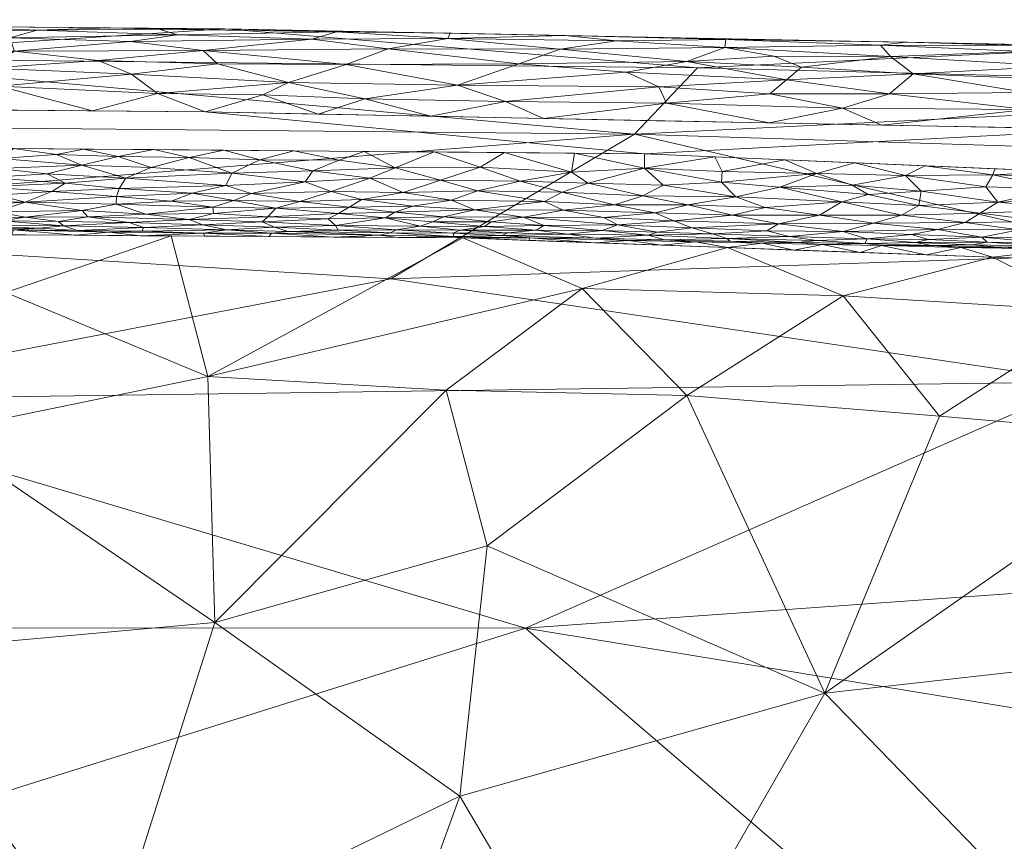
# Model space of a CAD drawing. Header units: millimetres. Extents: x -275 to 275, y 0 to 461.
# Tile 63 of 85: x 49 to 78, y 436 to 461. Entities that reach past the tile are written whole.
import ezdxf

# ---------------------------------------------------------------- set-up
doc = ezdxf.new("R2010")
doc.units = ezdxf.units.MM
doc.layers.add('A-GENM', color=13, linetype='Continuous')

# ---------------------------------------------------------------- blocks, each defined once
blk = doc.blocks.new('MODEL_CCAS1511-1000410R0 - MODEL_CCAS1511-1000410R0-465174-Preview')
at = {"layer": 'A-GENM', "lineweight": 9}
mesh = blk.add_polyface(dxfattribs=at)
corners = [(-272.167, 0), (-272.319, -150.975), (-272.479, -301.95), (-272.223, -329.002), (-270.726, -356.013), (-266.536, -382.739), (-256.83, -407.989), (-238.784, -428.131), (-214.858, -440.747), (-188.814, -448.06), (-162.114, -452.412), (-135.192, -455.069), (-108.188, -456.694), (-81.152, -457.659), (-54.105, -458.187), (-27.053, -458.42), (0, -458.452), (27.053, -458.42), (54.105, -458.187), (81.152, -457.659), (108.188, -456.694), (135.192, -455.069), (162.114, -452.412), (188.814, -448.059), (214.858, -440.746), (238.784, -428.131), (256.83, -407.989), (266.536, -382.739), (270.726, -356.013), (272.223, -329.002), (272.479, -301.95), (272.319, -150.975), (272.167, 0), (-271.479, -141.65), (-253.734, -118.36), (-222.049, -117.596), (-190.328, -117.596), (-158.607, -117.596), (-126.885, -117.596), (-95.164, -117.596), (-63.443, -117.596), (-31.721, -117.596), (0, -117.596), (15.006, -117.596), (30.013, -117.596), (45.019, -117.596), (60.026, -117.596), (75.032, -117.596), (90.039, -117.596), (105.045, -117.596), (120.051, -117.596), (135.058, -117.596), (150.064, -117.596), (165.071, -117.596), (180.077, -117.596), (195.083, -117.596), (210.09, -117.596), (225.096, -117.596), (240.103, -117.596), (255.062, -118.77), (267.363, -127.255), (271.479, -141.65), (271.5, -276.207), (270.746, -343.476), (267.133, -376.894), (262.881, -393.154), (255.834, -408.391), (245.398, -421.522), (232.048, -431.692), (216.932, -439.027), (200.945, -444.221), (167.942, -450.629), (134.487, -454.07), (67.276, -456.933), (0, -457.5), (-67.276, -456.933), (-134.485, -454.07), (-167.944, -450.629), (-200.946, -444.221), (-216.933, -439.027), (-232.048, -431.692), (-245.398, -421.522), (-255.835, -408.389), (-262.881, -393.152), (-267.133, -376.893), (-270.746, -343.476), (-271.5, -276.208), (0, -47.739), (12.205, -52.795), (17.261, -65), (12.205, -77.205), (0, -82.261), (-12.205, -77.205), (-17.261, -65), (-12.205, -52.795), (263.622, -390.318), (260.818, -397.614), (250.836, -414.68), (243.217, -423.183), (232.089, -431.661), (231.82, -431.802), (-231.823, -431.801), (-232.088, -431.662), (-243.217, -423.183), (-250.833, -414.683), (-260.819, -397.613), (-263.623, -390.318)]
mesh.append_faces([[corners[k] for k in face] for face in [(83, 105, 106), (98, 99, 25), (67, 97, 98), (80, 101, 102), (102, 103, 7), (68, 99, 100), (81, 103, 104), (65, 95, 96)]])
mesh.append_faces([[corners[k] for k in face] for face in [(8, 79, 101), (66, 26, 96), (69, 24, 100)]], dxfattribs={"vtx0": -1})
mesh.append_faces([[corners[k] for k in face] for face in [(0, 87, 32), (2, 86, 1), (4, 85, 3), (9, 78, 8), (14, 75, 13), (70, 24, 69)]], dxfattribs={"vtx0": -1, "vtx1": -1})
mesh.append_faces([[corners[k] for k in face] for face in [(94, 0, 38, 39)]], dxfattribs={"vtx0": -1, "vtx1": -1, "vtx3": -1})
mesh.append_faces([[corners[k] for k in face] for face in [(0, 35, 36), (33, 0, 1, 86), (92, 41, 42), (89, 48, 49, 88), (32, 58, 59), (62, 30, 31), (30, 62, 63), (90, 44, 45), (10, 76, 77), (75, 14, 15, 74), (28, 63, 64, 27), (23, 70, 71, 22), (70, 23, 24), (72, 21, 22, 71)]], dxfattribs={"vtx0": -1, "vtx2": -1})
mesh.append_faces([[corners[k] for k in face] for face in [(0, 36, 37, 38), (32, 52, 53, 54), (89, 46, 47, 48), (76, 10, 11, 12), (74, 15, 16, 17), (63, 28, 29, 30), (73, 18, 19, 20)]], dxfattribs={"vtx0": -1, "vtx3": -1})
mesh.append_faces([[corners[k] for k in face] for face in [(97, 26, 66)]], dxfattribs={"vtx1": -1})
mesh.append_faces([[corners[k] for k in face] for face in [(94, 87, 0), (87, 88, 32), (33, 34, 0), (34, 35, 0), (50, 51, 88, 49), (57, 58, 32, 56), (55, 56, 32, 54), (60, 61, 32), (59, 60, 32), (78, 79, 8)]], dxfattribs={"vtx1": -1, "vtx2": -1})
mesh.append_faces([[corners[k] for k in face] for face in [(51, 52, 32, 88)]], dxfattribs={"vtx1": -1, "vtx2": -1, "vtx3": -1})
mesh.append_faces([[corners[k] for k in face] for face in [(93, 94, 39, 40), (92, 93, 40, 41), (91, 92, 42, 43), (90, 91, 43, 44), (85, 86, 2, 3), (45, 46, 89, 90), (31, 32, 61, 62), (84, 85, 4, 5), (77, 78, 9, 10), (75, 76, 12, 13), (73, 74, 17, 18), (72, 73, 20, 21)]], dxfattribs={"vtx1": -1, "vtx3": -1})
mesh.append_faces([[corners[k] for k in face] for face in [(64, 95, 27), (5, 106, 84), (82, 105, 6), (6, 104, 82)]], dxfattribs={"vtx2": -1})
mesh = blk.add_polyface(dxfattribs=at)
corners = [(-128.163, -426.517, -104.996), (-128.675, -436.072, -87.888), (-140.018, -429.887, -96.716), (-109.351, -459.144, -2.49), (-121.634, -457.944, -16.193), (-94.287, -458.869, -20.869), (-94.587, -456.652, -35.836), (-119.493, -456.049, -32.087), (-104.335, -453.181, -48.948), (-82.021, -460.137, -2.486), (-136.651, -457.466, -2.515), (-68.857, -459.511, -21.069), (-77.632, -418.512, -122.712), (-73.996, -425.362, -112.59), (-93.501, -421.347, -117.524), (-80.508, -450.093, -61.958), (-114.699, -447.266, -65.358), (-147.802, -455.19, -21.41), (-112.204, -426.905, -106.911), (-92.567, -429.686, -104.41), (-96.108, -437.42, -90.131), (-132.714, -446.099, -64.29), (-116.094, -441.653, -78.715), (-98.67, -396.178, -150), (-113.472, -405.337, -137.479), (-112.707, -395.14, -150), (-94.736, -405.911, -138.623), (-84.634, -397.216, -150), (-93.722, -444.848, -74.464), (-82.359, -453.947, -49.27), (-124.04, -417.577, -119.433), (-104.999, -413.882, -127.154), (-126.148, -451.649, -49.209), (-144.549, -451.735, -41.921), (-126.406, -393.194, -150), (-136.008, -441.219, -75.363), (-63.703, -442.71, -81.213), (-143.899, -448.365, -54.096), (-140.388, -422.185, -109.298), (-139.238, -414.717, -120.593), (-133.267, -407.459, -131.667), (-66.973, -457.521, -34.97), (-73.836, -434.011, -98.069), (-74.383, -411.109, -133.121), (-140.105, -391.249, -150)]
mesh.append_faces([[corners[k] for k in face] for face in [(10, 4, 3), (23, 24, 25), (25, 24, 34)]], dxfattribs={"vtx0": -1, "vtx1": -1})
mesh.append_faces([[corners[k] for k in face] for face in [(0, 1, 2), (3, 4, 5), (6, 7, 8), (9, 5, 11), (12, 13, 14), (15, 8, 16), (17, 7, 4), (18, 19, 20), (21, 22, 16), (22, 28, 16), (23, 26, 24), (6, 8, 29), (1, 18, 20), (5, 4, 7), (30, 31, 18), (32, 7, 33), (30, 18, 0), (13, 19, 14), (22, 35, 1), (35, 22, 21), (1, 20, 22), (16, 28, 15), (22, 20, 28), (36, 28, 20), (32, 16, 8), (21, 16, 32), (21, 32, 37), (7, 32, 8), (0, 38, 30), (1, 0, 18), (39, 30, 38), (24, 30, 40), (15, 29, 8), (6, 41, 5), (41, 6, 29), (7, 6, 5), (20, 19, 42), (14, 18, 31), (18, 14, 19), (12, 31, 43), (30, 39, 40), (31, 12, 14), (31, 24, 26), (27, 43, 26), (43, 31, 26), (30, 24, 31), (24, 40, 34)]], dxfattribs={"vtx0": -1, "vtx1": -1, "vtx2": -1})
mesh.append_faces([[corners[k] for k in face] for face in [(5, 9, 3), (26, 23, 27), (40, 44, 34)]], dxfattribs={"vtx0": -1, "vtx2": -1})
mesh = blk.add_polyface(dxfattribs=at)
corners = [(0, -438.222, -89.41), (-38.429, -434.774, -97.266), (0, -429.661, -105.354), (-41.249, -459.806, -20.717), (-68.857, -459.511, -21.069), (-66.973, -457.521, -34.97), (0, -451.826, -55.906), (-33.284, -454.829, -47.428), (-40.75, -449.55, -64.58), (-54.681, -460.68, -2.499), (-27.34, -460.919, -2.526), (-28.626, -457.885, -33.61), (0, -459.599, -20.606), (0, -460.952, -2.565), (-80.508, -450.093, -61.958), (-63.703, -442.71, -81.213), (0, -445.669, -72.919), (-30.889, -442.721, -81.184), (-52.829, -428.716, -107.789), (-42.333, -415.649, -127.754), (-29.063, -425.591, -112.863), (-74.383, -411.109, -133.121), (-84.634, -397.216, -150), (-56.93, -398.255, -150), (0, -420.151, -120.75), (-44.768, -406.392, -140.173), (-29.223, -398.719, -150), (0, -398.847, -150), (0, -409.838, -135.62), (-24.382, -409.931, -135.677), (-21.703, -417.802, -124.652), (-82.021, -460.137, -2.486), (0, -456.521, -38.434), (-77.632, -418.512, -122.712), (-73.996, -425.362, -112.59), (-59.671, -453.186, -53.372), (-82.359, -453.947, -49.27), (-73.836, -434.011, -98.069), (-92.567, -429.686, -104.41), (-93.722, -444.848, -74.464), (-96.108, -437.42, -90.131), (-94.287, -458.869, -20.869)]
mesh.append_faces([[corners[k] for k in face] for face in [(10, 12, 13)]], dxfattribs={"vtx0": -1})
mesh.append_faces([[corners[k] for k in face] for face in [(0, 1, 2), (9, 3, 10), (16, 17, 0), (6, 8, 16), (2, 20, 24), (12, 11, 32)]], dxfattribs={"vtx0": -1, "vtx1": -1})
mesh.append_faces([[corners[k] for k in face] for face in [(3, 4, 5), (6, 7, 8), (3, 11, 12), (3, 12, 10), (8, 14, 15), (18, 19, 20), (2, 1, 20), (17, 1, 0), (23, 25, 21), (30, 19, 29), (5, 7, 11), (1, 17, 15), (29, 19, 25), (33, 19, 34), (18, 20, 1), (30, 20, 19), (16, 8, 17), (15, 17, 8), (11, 7, 32), (8, 35, 14), (35, 8, 7), (14, 35, 36), (18, 37, 34), (37, 38, 34), (15, 14, 39), (7, 5, 35), (35, 5, 36), (37, 1, 15), (19, 18, 34), (1, 37, 18), (15, 40, 37), (21, 25, 19), (26, 29, 25), (28, 30, 29), (20, 30, 24), (19, 33, 21), (4, 3, 9), (41, 5, 4), (5, 11, 3)]], dxfattribs={"vtx0": -1, "vtx1": -1, "vtx2": -1})
mesh.append_faces([[corners[k] for k in face] for face in [(21, 22, 23), (4, 9, 31), (7, 6, 32), (30, 28, 24)]], dxfattribs={"vtx0": -1, "vtx2": -1})
mesh.append_faces([[corners[k] for k in face] for face in [(23, 26, 25), (27, 28, 29), (26, 27, 29)]], dxfattribs={"vtx1": -1, "vtx2": -1})
mesh = blk.add_polyface(dxfattribs=at)
corners = [(-7.266, -438.818, -30.997), (0, -432.617, -36.647), (-8.593, -427.738, -42.162), (-61.323, -449.844, -15.934), (-54.387, -442.882, -26.405), (-62.56, -445.176, -23.342), (-56.906, -424.376, -45.837), (-66.372, -429.799, -40.917), (-61.732, -437.675, -32.656), (-15.374, -449.383, -16.982), (-7.377, -446.578, -21.309), (-14.613, -441.823, -27.535), (-40.533, -428.659, -41.615), (-51.094, -432.504, -38.017), (-44.052, -441.957, -27.518), (-14.504, -453.026, -9.575), (-23.724, -451.8, -12.421), (-31.038, -435.04, -35.195), (-35.798, -442.769, -26.468), (-17.541, -432.321, -37.84), (-23.56, -441.96, -27.405), (-40.007, -451.798, -12.304), (-31.128, -448.355, -18.658), (-54.179, -450.257, -15.26), (-65.407, -452.891, -8.94), (-31.666, -452.865, -9.865), (-61.821, -454.408, -2.497), (-8.088, -451.986, -12.061), (-24.442, -430.322, -39.841), (-46.014, -448.574, -18.275), (-29.211, -423.726, -45.956), (-21.212, -419.807, -49.238), (0, -422.703, -46.645), (-13.438, -454.755, -2.496), (0, -442.531, -26.648), (0, -448.691, -14.572), (0, -454.852, -2.496), (-26.876, -454.659, -2.496), (-35.612, -454.596, -2.496), (-44.348, -454.533, -2.496), (-48.127, -452.777, -9.823), (-68.536, -449.688, -16.096), (-53.085, -454.471, -2.497)]
mesh.append_faces([[corners[k] for k in face] for face in [(32, 2, 1), (36, 27, 33), (1, 0, 34), (38, 21, 39), (37, 25, 38)]], dxfattribs={"vtx0": -1, "vtx1": -1})
mesh.append_faces([[corners[k] for k in face] for face in [(0, 1, 2), (3, 4, 5), (6, 7, 8), (9, 10, 11), (12, 13, 14), (15, 9, 16), (17, 12, 18), (11, 19, 20), (21, 22, 18), (11, 0, 19), (14, 18, 12), (13, 6, 8), (23, 3, 24), (22, 25, 16), (24, 26, 23), (14, 13, 4), (18, 20, 17), (15, 27, 9), (20, 19, 28), (4, 29, 14), (12, 17, 30), (13, 8, 4), (5, 4, 8), (4, 23, 29), (28, 30, 17), (20, 28, 17), (31, 28, 19), (16, 20, 22), (11, 20, 9), (10, 9, 27), (11, 10, 0), (15, 33, 27), (0, 10, 34), (10, 27, 35), (19, 0, 2), (9, 20, 16), (38, 25, 21), (37, 15, 16), (16, 25, 37), (29, 40, 21), (21, 25, 22), (3, 5, 41), (4, 3, 23), (18, 14, 29), (20, 18, 22), (40, 29, 23), (18, 29, 21), (42, 40, 23), (21, 40, 39)]], dxfattribs={"vtx0": -1, "vtx1": -1, "vtx2": -1})
mesh.append_faces([[corners[k] for k in face] for face in [(27, 36, 35), (40, 42, 39), (23, 26, 42)]], dxfattribs={"vtx0": -1, "vtx2": -1})
mesh.append_faces([[corners[k] for k in face] for face in [(35, 34, 10), (37, 33, 15)]], dxfattribs={"vtx1": -1, "vtx2": -1})
mesh = blk.add_polyface(dxfattribs=at)
corners = [(-61.732, -437.675, -32.656), (-66.372, -429.799, -40.917), (-72.68, -440.764, -29.097), (-104.629, -451.766, -9.323), (-107.105, -448.552, -16.751), (-115.517, -449.56, -13.95), (-123.86, -434.736, -35.615), (-118.261, -438.062, -31.856), (-114.403, -430.214, -40.765), (-89.839, -430.439, -40.568), (-79.191, -434.053, -36.747), (-81.319, -425.579, -45.179), (-119.556, -426.99, -43.959), (-93.581, -453.256, -2.498), (-85.641, -453.544, -2.497), (-89.616, -451.808, -10.608), (-65.407, -452.891, -8.94), (-73.228, -452.676, -9.189), (-69.761, -454.12, -2.497), (-77.701, -453.832, -2.497), (-80.966, -452.193, -10.124), (-95.223, -445.179, -22.938), (-106.795, -441.732, -27.499), (-108.679, -434.75, -35.96), (-68.536, -449.688, -16.096), (-62.56, -445.176, -23.342), (-101.521, -452.967, -2.498), (-109.461, -452.679, -2.498), (-92.858, -439.593, -30.472), (-85.164, -442.168, -27.288), (-99.082, -449.173, -16.015), (-97.165, -452.123, -9.038), (-91.281, -448.339, -17.927), (-127.77, -449.592, -12.312), (-125.341, -452.103, -2.499), (-98.051, -431.008, -40.028), (-117.401, -452.391, -2.498), (-115.057, -442.957, -25.505), (-123.399, -444.046, -23.42), (-103.599, -423.357, -47.509), (-83.65, -448.415, -18.034), (-76.109, -449.067, -17.069), (-61.821, -454.408, -2.497), (-61.323, -449.844, -15.934)]
mesh.append_faces([[corners[k] for k in face] for face in [(19, 20, 14), (26, 3, 27), (27, 5, 36), (13, 31, 26)]], dxfattribs={"vtx0": -1, "vtx1": -1})
mesh.append_faces([[corners[k] for k in face] for face in [(0, 1, 2), (3, 4, 5), (6, 7, 8), (9, 10, 11), (8, 12, 6), (16, 17, 18), (14, 20, 15), (4, 21, 22), (8, 7, 23), (24, 25, 2), (28, 29, 10), (30, 31, 32), (33, 34, 5), (31, 30, 3), (28, 35, 22), (4, 3, 30), (4, 37, 5), (5, 38, 33), (38, 37, 7), (7, 37, 23), (22, 35, 23), (35, 39, 23), (5, 37, 38), (23, 37, 22), (2, 1, 10), (29, 2, 10), (2, 40, 41), (35, 28, 9), (10, 9, 28), (2, 25, 0), (24, 17, 16), (20, 41, 40), (17, 20, 19), (20, 40, 15), (32, 15, 40), (26, 31, 3), (41, 17, 24), (16, 43, 24), (17, 41, 20), (2, 41, 24), (29, 32, 40), (21, 30, 32), (29, 21, 32), (22, 21, 28), (15, 31, 13), (27, 3, 5), (21, 4, 30), (37, 4, 22), (31, 15, 32), (29, 28, 21), (2, 29, 40)]], dxfattribs={"vtx0": -1, "vtx1": -1, "vtx2": -1})
mesh.append_faces([[corners[k] for k in face] for face in [(17, 19, 18), (5, 34, 36)]], dxfattribs={"vtx0": -1, "vtx2": -1})
mesh.append_faces([[corners[k] for k in face] for face in [(13, 14, 15), (18, 42, 16)]], dxfattribs={"vtx1": -1, "vtx2": -1})
mesh = blk.add_polyface(dxfattribs=at)
corners = [(-81.052, -454.086, -1.691), (-81.133, -454.171, -1.395), (-79.261, -454.16, -1.587), (-77.382, -454.431, -1.038), (-75.777, -454.358, -1.266), (-77.54, -454.281, -1.35), (-79.273, -454.898, -0.45), (-80.225, -455.274, -0.218), (-77.334, -455.149, -0.319), (-76.766, -454.119, -2.17), (-77.701, -453.832, -2.497), (-79.786, -454.072, -1.94), (-79.699, -455.886, -0.045), (-77.717, -456.306, -0.004), (-77.5, -455.937, -0.047), (-75.677, -456.576), (-75.09, -456.284, -0.011), (-79.877, -456.397), (-77.777, -456.486), (-76.879, -454.875, -0.517), (-78.491, -454.649, -0.696), (-77.857, -454.131, -1.876), (-75.886, -454.182, -1.86), (-79.387, -454.249, -1.31), (-80.914, -454.645, -0.632), (-75.49, -455.378, -0.227), (-77.863, -455.479, -0.162), (-79.686, -453.76, -2.497), (-81.857, -454.886, -0.408), (-79.855, -456.246, -0.005), (-81.978, -456.307), (-74.974, -455.097, -0.387), (-76.051, -454.661, -0.753), (-81.295, -454.423, -0.887), (-79.674, -454.401, -0.988), (-80.315, -455.565, -0.114), (-75.567, -455.808, -0.083), (-75.716, -453.904, -2.497), (-77.101, -454.207, -1.614), (-75.391, -454.27, -1.537), (-75.278, -454.509, -0.994), (-81.838, -454.006, -2.017), (-81.567, -454.284, -1.107), (-82.487, -456.068, -0.012)]
mesh.append_faces([[corners[k] for k in face] for face in [(0, 1, 2), (3, 4, 5), (6, 7, 8), (9, 10, 11), (12, 13, 14), (13, 15, 16), (19, 20, 6), (11, 21, 9), (9, 21, 22), (2, 21, 11), (5, 2, 23), (24, 6, 20), (25, 8, 26), (12, 14, 26), (7, 6, 28), (19, 6, 8), (17, 13, 29), (29, 13, 12), (31, 19, 8), (19, 32, 20), (3, 20, 32), (33, 20, 34), (26, 8, 7), (26, 7, 35), (36, 25, 26), (38, 22, 21), (4, 39, 5), (11, 0, 2), (39, 38, 5), (23, 2, 1), (38, 2, 5), (5, 23, 3), (20, 3, 34), (32, 40, 3), (41, 11, 27), (23, 42, 34), (20, 33, 24), (3, 23, 34), (26, 35, 12), (16, 14, 13), (26, 14, 36), (12, 43, 29), (2, 38, 21)]], dxfattribs={"vtx0": -1, "vtx1": -1, "vtx2": -1})
mesh.append_faces([[corners[k] for k in face] for face in [(13, 17, 18), (11, 10, 27)]], dxfattribs={"vtx0": -1, "vtx2": -1})
mesh.append_faces([[corners[k] for k in face] for face in [(30, 17, 29), (37, 10, 9), (18, 15, 13)]], dxfattribs={"vtx1": -1, "vtx2": -1})
mesh = blk.add_polyface(dxfattribs=at)
corners = [(-72.431, -454.336, -1.543), (-73.889, -454.246, -1.773), (-73.933, -454.378, -1.324), (-76.879, -454.875, -0.517), (-74.14, -454.855, -0.594), (-76.051, -454.661, -0.753), (-73.229, -454.601, -0.924), (-71.61, -454.454, -1.266), (-74.974, -455.097, -0.387), (-75.391, -454.27, -1.537), (-74.38, -454.181, -2.121), (-75.716, -453.904, -2.497), (-76.766, -454.119, -2.17), (-75.886, -454.182, -1.86), (-70.805, -454.255, -2.17), (-72.605, -454.214, -2.193), (-71.876, -454.272, -1.869), (-75.777, -454.358, -1.266), (-72.433, -456.34, -0.011), (-71.323, -455.928, -0.078), (-73.493, -455.987, -0.055), (-75.09, -456.284, -0.011), (-73.577, -456.665), (-73.183, -455.489, -0.202), (-72.514, -455.092, -0.429), (-73.975, -455.708, -0.119), (-75.49, -455.378, -0.227), (-77.334, -455.149, -0.319), (-75.567, -455.808, -0.083), (-71.292, -454.834, -0.682), (-75.278, -454.509, -0.994), (-70.936, -454.622, -0.971), (-77.5, -455.937, -0.047), (-70.889, -455.325, -0.306), (-70.008, -455.645, -0.17), (-71.746, -454.048, -2.497), (-73.731, -453.976, -2.497), (-77.382, -454.431, -1.038), (-75.677, -456.576), (-71.476, -456.754), (-77.101, -454.207, -1.614)]
mesh.append_faces([[corners[k] for k in face] for face in [(36, 15, 35), (22, 21, 38)]], dxfattribs={"vtx0": -1, "vtx1": -1})
mesh.append_faces([[corners[k] for k in face] for face in [(0, 1, 2), (3, 4, 5), (2, 6, 7), (4, 3, 8), (2, 1, 9), (6, 5, 4), (10, 11, 12), (13, 1, 10), (14, 15, 16), (2, 9, 17), (18, 19, 20), (21, 22, 18), (23, 24, 8), (25, 19, 23), (8, 26, 23), (8, 24, 4), (26, 8, 27), (20, 25, 28), (4, 29, 6), (2, 17, 30), (4, 24, 29), (6, 31, 7), (25, 26, 28), (20, 21, 18), (32, 21, 28), (24, 23, 33), (34, 23, 19), (7, 0, 2), (29, 31, 6), (1, 0, 16), (1, 16, 15), (1, 13, 9), (35, 15, 14), (10, 12, 13), (10, 15, 36), (17, 37, 30), (30, 5, 6), (2, 30, 6), (15, 10, 1), (21, 20, 28), (19, 25, 20), (26, 25, 23), (13, 40, 9)]], dxfattribs={"vtx0": -1, "vtx1": -1, "vtx2": -1})
mesh.append_faces([[corners[k] for k in face] for face in [(10, 36, 11)]], dxfattribs={"vtx0": -1, "vtx2": -1})
mesh.append_faces([[corners[k] for k in face] for face in [(22, 39, 18)]], dxfattribs={"vtx1": -1, "vtx2": -1})
mesh = blk.add_polyface(dxfattribs=at)
corners = [(-67.833, -455.99, -0.081), (-69.584, -456.082, -0.054), (-67.272, -456.5, -0.008), (-67.385, -454.489, -1.403), (-67.653, -454.581, -1.169), (-66.005, -454.632, -1.131), (-68.15, -454.919, -0.663), (-69.911, -455.091, -0.473), (-67.593, -455.166, -0.453), (-71.292, -454.834, -0.682), (-68.693, -454.709, -0.91), (-70.936, -454.622, -0.971), (-68.569, -455.405, -0.29), (-70.889, -455.325, -0.306), (-70.008, -455.645, -0.17), (-67.219, -455.674, -0.181), (-72.433, -456.34, -0.011), (-69.598, -456.402, -0.011), (-66.05, -455.023, -0.6), (-70.805, -454.255, -2.17), (-69.761, -454.12, -2.497), (-71.746, -454.048, -2.497), (-68.801, -454.296, -2.172), (-69.321, -454.537, -1.191), (-69.744, -454.388, -1.564), (-71.876, -454.272, -1.869), (-69.84, -454.314, -1.878), (-71.476, -456.754), (-69.376, -456.844), (-71.323, -455.928, -0.078), (-72.514, -455.092, -0.429), (-73.183, -455.489, -0.202), (-66.374, -455.406, -0.314), (-66.463, -454.803, -0.841), (-67.868, -454.357, -1.866), (-71.61, -454.454, -1.266), (-72.431, -454.336, -1.543), (-66.799, -454.336, -2.167), (-67.776, -454.192, -2.497), (-65.805, -454.399, -1.855), (-67.276, -456.933)]
mesh.append_faces([[corners[k] for k in face] for face in [(0, 1, 2), (3, 4, 5), (6, 7, 8), (9, 10, 11), (7, 6, 9), (12, 13, 14), (15, 14, 0), (7, 13, 12), (1, 16, 17), (18, 6, 8), (22, 20, 19), (23, 3, 24), (25, 26, 19), (16, 27, 17), (29, 16, 1), (17, 28, 2), (7, 9, 30), (9, 6, 10), (13, 7, 30), (8, 7, 12), (31, 14, 13), (14, 29, 1), (32, 8, 12), (15, 32, 12), (14, 15, 12), (10, 6, 33), (4, 10, 33), (24, 3, 34), (34, 22, 26), (10, 23, 11), (11, 23, 35), (23, 24, 35), (36, 24, 25), (24, 36, 35), (26, 25, 24), (19, 26, 22), (37, 22, 34), (37, 38, 22), (3, 39, 34), (34, 26, 24), (2, 1, 17), (14, 1, 0), (3, 23, 4), (10, 4, 23)]], dxfattribs={"vtx0": -1, "vtx1": -1, "vtx2": -1})
mesh.append_faces([[corners[k] for k in face] for face in [(19, 20, 21), (17, 27, 28), (2, 28, 40)]], dxfattribs={"vtx0": -1, "vtx2": -1})
mesh.append_faces([[corners[k] for k in face] for face in [(38, 20, 22)]], dxfattribs={"vtx1": -1, "vtx2": -1})
mesh = blk.add_polyface(dxfattribs=at)
corners = [(-63.833, -454.416, -1.969), (-66.799, -454.336, -2.167), (-65.805, -454.399, -1.855), (-64.022, -454.642, -1.189), (-61.743, -454.644, -1.275), (-63.164, -454.558, -1.432), (-67.593, -455.166, -0.453), (-66.374, -455.406, -0.314), (-64.831, -455.241, -0.438), (-64.275, -455.503, -0.283), (-64.25, -454.781, -0.932), (-66.463, -454.803, -0.841), (-63.647, -455.035, -0.633), (-65.173, -456.951), (-63.071, -456.969), (-65.085, -456.383, -0.023), (-64.974, -454.523, -1.438), (-66.005, -454.632, -1.131), (-63, -454.481, -1.708), (-61.57, -454.45, -2.01), (-68.15, -454.919, -0.663), (-66.05, -455.023, -0.6), (-63.544, -456.107, -0.074), (-65.587, -456.051, -0.077), (-64.802, -455.779, -0.16), (-67.219, -455.674, -0.181), (-67.833, -455.99, -0.081), (-62.265, -455.822, -0.161), (-62.179, -455.257, -0.463), (-62.673, -454.897, -0.81), (-62.479, -454.748, -1.039), (-67.385, -454.489, -1.403), (-67.653, -454.581, -1.169), (-67.868, -454.357, -1.866), (-65.791, -454.264, -2.497), (-67.776, -454.192, -2.497), (-63.806, -454.336, -2.497), (-61.483, -455.541, -0.29), (-62.35, -456.535, -0.012), (-67.272, -456.5, -0.008), (-61.821, -454.408, -2.497), (-67.276, -456.933)]
mesh.append_faces([[corners[k] for k in face] for face in [(35, 1, 34), (13, 39, 41)]], dxfattribs={"vtx0": -1, "vtx1": -1})
mesh.append_faces([[corners[k] for k in face] for face in [(0, 1, 2), (3, 4, 5), (6, 7, 8), (8, 7, 9), (10, 11, 12), (3, 16, 17), (10, 17, 11), (16, 5, 18), (19, 0, 18), (20, 21, 11), (15, 22, 23), (24, 7, 25), (21, 6, 8), (9, 7, 24), (25, 26, 23), (27, 9, 24), (12, 21, 8), (21, 12, 11), (8, 9, 28), (29, 30, 10), (10, 3, 17), (31, 17, 16), (2, 31, 16), (32, 11, 17), (8, 28, 12), (2, 1, 33), (34, 1, 0), (18, 2, 16), (10, 30, 3), (30, 4, 3), (10, 12, 29), (3, 5, 16), (18, 0, 2), (9, 27, 37), (24, 23, 22), (24, 22, 27), (15, 14, 38), (15, 38, 22), (25, 23, 24), (39, 23, 26), (39, 13, 15), (39, 15, 23)]], dxfattribs={"vtx0": -1, "vtx1": -1, "vtx2": -1})
mesh.append_faces([[corners[k] for k in face] for face in [(0, 40, 36)]], dxfattribs={"vtx0": -1, "vtx2": -1})
mesh.append_faces([[corners[k] for k in face] for face in [(13, 14, 15), (36, 34, 0)]], dxfattribs={"vtx1": -1, "vtx2": -1})
mesh = blk.add_polyface(dxfattribs=at)
corners = [(-59.792, -455.18, -0.56), (-62.179, -455.257, -0.463), (-60.332, -455.362, -0.41), (-60.931, -454.888, -0.864), (-59.511, -455.011, -0.738), (-60.549, -454.759, -1.079), (-61.251, -455.041, -0.671), (-63.647, -455.035, -0.633), (-61.158, -456.139, -0.076), (-62.265, -455.822, -0.161), (-63.544, -456.107, -0.074), (-59.8, -456.515, -0.019), (-57.333, -456.424, -0.036), (-59.039, -456.197, -0.072), (-57.877, -455.8, -0.198), (-58.797, -455.557, -0.306), (-60.037, -455.776, -0.194), (-61.57, -454.45, -2.01), (-63, -454.481, -1.708), (-61.524, -454.548, -1.554), (-62.479, -454.748, -1.039), (-62.673, -454.897, -0.81), (-62.35, -456.535, -0.012), (-59.839, -454.656, -1.325), (-61.743, -454.644, -1.275), (-63.833, -454.416, -1.969), (-61.821, -454.408, -2.497), (-59.889, -454.422, -2.497), (-59.654, -454.564, -1.607), (-64.275, -455.503, -0.283), (-61.483, -455.541, -0.29), (-63.164, -454.558, -1.432), (-58.013, -454.786, -1.108), (-58.092, -454.638, -1.45), (-59.332, -454.496, -1.953), (-58.099, -455.143, -0.621), (-58.423, -455.332, -0.455), (-60.969, -456.987), (-63.071, -456.969), (-58.866, -457.004), (-58.122, -456.741, -0.003), (-57.957, -454.436, -2.497)]
mesh.append_faces([[corners[k] for k in face] for face in [(39, 11, 37)]], dxfattribs={"vtx0": -1, "vtx1": -1})
mesh.append_faces([[corners[k] for k in face] for face in [(0, 1, 2), (3, 4, 5), (1, 6, 7), (8, 9, 10), (11, 12, 13), (14, 15, 16), (17, 18, 19), (3, 20, 21), (8, 11, 13), (16, 9, 8), (22, 11, 8), (23, 19, 24), (25, 17, 26), (10, 22, 8), (28, 19, 23), (1, 29, 30), (2, 1, 30), (24, 20, 5), (7, 6, 21), (3, 21, 6), (23, 24, 5), (24, 19, 31), (5, 4, 32), (23, 33, 28), (5, 32, 23), (17, 28, 34), (18, 31, 19), (19, 28, 17), (17, 34, 27), (3, 6, 4), (20, 3, 5), (6, 1, 0), (4, 0, 35), (2, 15, 36), (16, 15, 30), (9, 16, 30), (13, 16, 8), (37, 11, 22), (15, 2, 30), (35, 0, 36), (6, 0, 4), (36, 0, 2), (16, 13, 14), (11, 39, 40)]], dxfattribs={"vtx0": -1, "vtx1": -1, "vtx2": -1})
mesh.append_faces([[corners[k] for k in face] for face in [(22, 38, 37), (34, 41, 27)]], dxfattribs={"vtx0": -1, "vtx2": -1})
mesh.append_faces([[corners[k] for k in face] for face in [(27, 26, 17)]], dxfattribs={"vtx1": -1, "vtx2": -1})
mesh = blk.add_polyface(dxfattribs=at)
corners = [(-58.013, -454.786, -1.108), (-59.511, -455.011, -0.738), (-57.786, -454.979, -0.812), (-56.09, -454.548, -1.939), (-57.957, -454.436, -2.497), (-59.332, -454.496, -1.953), (-56.595, -454.605, -1.635), (-59.654, -454.564, -1.607), (-56.216, -455.301, -0.506), (-58.099, -455.143, -0.621), (-58.423, -455.332, -0.455), (-58.122, -456.741, -0.003), (-55.741, -456.747, -0.005), (-57.333, -456.424, -0.036), (-54.335, -455.337, -0.5), (-54.352, -455.144, -0.68), (-57.877, -455.8, -0.198), (-56.936, -455.503, -0.355), (-58.797, -455.557, -0.306), (-54.903, -456.356, -0.053), (-54.964, -455.535, -0.354), (-54.05, -454.557, -2.089), (-54.093, -454.463, -2.497), (-56.025, -454.449, -2.497), (-56.177, -454.729, -1.288), (-58.092, -454.638, -1.45), (-55.815, -454.89, -0.984), (-54.036, -454.798, -1.203), (-59.839, -454.656, -1.325), (-54.744, -454.65, -1.572), (-57.097, -456.094, -0.104), (-59.039, -456.197, -0.072), (-55.982, -455.041, -0.769), (-53.622, -454.964, -0.92), (-55.481, -455.745, -0.238), (-59.8, -456.515, -0.019), (-53.715, -455.748, -0.249), (-54.722, -455.977, -0.151), (-56.764, -457.022), (-53.626, -456.817, -0.003), (-58.866, -457.004), (-54.661, -457.04)]
mesh.append_faces([[corners[k] for k in face] for face in [(38, 11, 40)]], dxfattribs={"vtx0": -1, "vtx1": -1})
mesh.append_faces([[corners[k] for k in face] for face in [(0, 1, 2), (3, 4, 5), (6, 5, 7), (8, 9, 10), (11, 12, 13), (14, 15, 8), (16, 17, 18), (19, 13, 12), (8, 17, 20), (1, 9, 2), (24, 25, 0), (26, 27, 24), (0, 25, 28), (21, 23, 3), (6, 24, 29), (30, 16, 31), (0, 2, 26), (2, 32, 26), (26, 32, 33), (6, 7, 25), (6, 29, 3), (10, 17, 8), (9, 8, 32), (14, 8, 20), (8, 15, 32), (26, 24, 0), (29, 24, 27), (18, 17, 10), (34, 17, 16), (11, 13, 35), (20, 34, 36), (17, 34, 20), (30, 34, 16), (30, 31, 13), (19, 30, 13), (34, 30, 37), (11, 38, 12), (19, 37, 30), (39, 19, 12), (29, 21, 3), (32, 2, 9), (5, 6, 3), (24, 6, 25)]], dxfattribs={"vtx0": -1, "vtx1": -1, "vtx2": -1})
mesh.append_faces([[corners[k] for k in face] for face in [(21, 22, 23)]], dxfattribs={"vtx0": -1, "vtx2": -1})
mesh.append_faces([[corners[k] for k in face] for face in [(38, 41, 12), (23, 4, 3)]], dxfattribs={"vtx1": -1, "vtx2": -1})
mesh = blk.add_polyface(dxfattribs=at)
corners = [(-52.326, -455.12, -0.738), (-50.585, -455.04, -0.871), (-53.622, -454.964, -0.92), (-55.815, -454.89, -0.984), (-54.036, -454.798, -1.203), (-51.498, -456.855, -0.003), (-52.48, -456.518, -0.033), (-53.626, -456.817, -0.003), (-52.559, -457.057), (-50.404, -456.589, -0.027), (-49.647, -456.906, -0.001), (-54.964, -455.535, -0.354), (-53.715, -455.748, -0.249), (-53.085, -455.517, -0.383), (-55.481, -455.745, -0.238), (-54.722, -455.977, -0.151), (-54.335, -455.337, -0.5), (-51.436, -455.424, -0.464), (-51.828, -454.875, -1.11), (-52.257, -454.726, -1.441), (-54.744, -454.65, -1.572), (-51.228, -454.585, -2.181), (-54.05, -454.557, -2.089), (-52.218, -454.612, -1.885), (-52.161, -454.477, -2.496), (-54.093, -454.463, -2.497), (-54.903, -456.356, -0.053), (-51.725, -456.204, -0.096), (-50.419, -455.236, -0.641), (-54.352, -455.144, -0.68), (-49.706, -454.902, -1.111), (-49.858, -454.771, -1.404), (-50.279, -454.637, -1.888), (-51.446, -455.647, -0.317), (-51.523, -455.895, -0.198), (-49.503, -455.799, -0.252), (-48.703, -455.481, -0.448), (-49.905, -456.053, -0.148), (-54.661, -457.04), (-55.741, -456.747, -0.005), (-50.457, -457.075), (-49.369, -456.335, -0.073), (-50.23, -454.491, -2.496), (-55.982, -455.041, -0.769)]
mesh.append_faces([[corners[k] for k in face] for face in [(8, 7, 38)]], dxfattribs={"vtx0": -1, "vtx1": -1})
mesh.append_faces([[corners[k] for k in face] for face in [(0, 1, 2), (3, 2, 4), (5, 6, 7), (7, 8, 5), (9, 5, 10), (11, 12, 13), (12, 14, 15), (16, 13, 17), (18, 4, 2), (4, 18, 19), (19, 20, 4), (21, 22, 23), (15, 26, 27), (9, 6, 5), (28, 1, 0), (0, 2, 29), (18, 2, 1), (30, 18, 1), (19, 18, 31), (32, 19, 31), (23, 22, 20), (23, 20, 19), (16, 0, 29), (28, 0, 17), (17, 13, 33), (13, 16, 11), (0, 16, 17), (13, 12, 33), (15, 34, 12), (33, 12, 34), (35, 33, 34), (36, 17, 33), (27, 37, 34), (15, 27, 34), (27, 6, 9), (38, 7, 39), (27, 26, 6), (26, 7, 6), (10, 5, 40), (9, 41, 27), (22, 21, 24), (21, 23, 32), (19, 32, 23), (2, 43, 29)]], dxfattribs={"vtx0": -1, "vtx1": -1, "vtx2": -1})
mesh.append_faces([[corners[k] for k in face] for face in [(22, 24, 25), (21, 42, 24)]], dxfattribs={"vtx0": -1, "vtx2": -1})
mesh.append_faces([[corners[k] for k in face] for face in [(8, 40, 5)]], dxfattribs={"vtx1": -1, "vtx2": -1})
mesh = blk.add_polyface(dxfattribs=at)
corners = [(-46.425, -454.685, -1.879), (-49.127, -454.701, -1.66), (-46.654, -454.779, -1.494), (-49.706, -454.902, -1.111), (-49.858, -454.771, -1.404), (-51.828, -454.875, -1.11), (-50.279, -454.637, -1.888), (-48.354, -454.653, -1.935), (-51.228, -454.585, -2.181), (-47.587, -456.222, -0.106), (-47.491, -455.938, -0.202), (-49.905, -456.053, -0.148), (-46.252, -457.11), (-45.436, -456.832, -0.009), (-47.94, -456.789, -0.01), (-49.503, -455.799, -0.252), (-48.703, -455.481, -0.448), (-51.446, -455.647, -0.317), (-50.419, -455.236, -0.641), (-47.833, -455.192, -0.723), (-45.429, -454.654, -2.178), (-47.887, -455.692, -0.319), (-51.725, -456.204, -0.096), (-49.369, -456.335, -0.073), (-47.859, -456.492, -0.046), (-46.008, -456.419, -0.064), (-48.018, -454.926, -1.106), (-49.647, -456.906, -0.001), (-48.354, -457.093), (-50.585, -455.04, -0.871), (-48.702, -455.035, -0.912), (-48.298, -454.505, -2.496), (-50.23, -454.491, -2.496), (-46.366, -454.519, -2.496), (-46.117, -455.325, -0.605), (-51.436, -455.424, -0.464), (-45.987, -455.554, -0.419), (-46.408, -454.98, -1.044), (-51.523, -455.895, -0.198), (-45.957, -455.792, -0.277), (-50.404, -456.589, -0.027), (-50.457, -457.075), (-45.785, -456.039, -0.171)]
mesh.append_faces([[corners[k] for k in face] for face in [(0, 1, 2), (3, 4, 5), (6, 7, 8), (9, 10, 11), (12, 13, 14), (15, 16, 17), (18, 16, 19), (20, 7, 0), (21, 16, 15), (22, 23, 11), (10, 15, 11), (9, 24, 25), (26, 4, 3), (27, 28, 14), (3, 29, 30), (7, 20, 33), (1, 0, 7), (16, 34, 19), (16, 18, 35), (30, 18, 19), (16, 36, 34), (29, 18, 30), (3, 30, 26), (19, 37, 30), (26, 30, 37), (37, 2, 26), (4, 26, 2), (11, 15, 38), (15, 10, 21), (11, 23, 9), (39, 21, 10), (36, 16, 21), (14, 24, 40), (14, 40, 27), (1, 7, 6), (6, 4, 1), (2, 1, 4), (8, 7, 32), (21, 39, 36), (9, 42, 10), (24, 9, 23), (40, 24, 23), (24, 14, 13)]], dxfattribs={"vtx0": -1, "vtx1": -1, "vtx2": -1})
mesh.append_faces([[corners[k] for k in face] for face in [(27, 41, 28), (7, 33, 31)]], dxfattribs={"vtx0": -1, "vtx2": -1})
mesh.append_faces([[corners[k] for k in face] for face in [(31, 32, 7), (28, 12, 14)]], dxfattribs={"vtx1": -1, "vtx2": -1})
mesh = blk.add_polyface(dxfattribs=at)
corners = [(-71.53, -459.147, -0.34), (-74.613, -458.727, -0.17), (-75.324, -459.33, -0.52), (-83.323, -459.878, -1.468), (-83.664, -460.042, -2.001), (-78.663, -460, -1.464), (-71.028, -458.731, -0.142), (-73.211, -458.295, -0.04), (-71.973, -459.53, -0.622), (-74.649, -459.844, -1.033), (-79.648, -459.56, -0.83), (-82.661, -459.341, -0.687), (-82.989, -459.634, -1.032), (-78.744, -458.261, -0.059), (-74.39, -457.792), (-77.771, -457.726), (-81.152, -457.66), (-83.969, -458.249, -0.09), (-78.544, -460.183, -2.029), (-75.116, -460.273, -2.076), (-74.341, -460.184, -1.664), (-81.988, -460.138, -2.486), (-85.402, -460.014, -2.486), (-78.902, -459.184, -0.475), (-78.715, -458.77, -0.23), (-82.275, -458.958, -0.383), (-71.741, -460.341, -2.491), (-69.707, -460.355, -1.906), (-78.572, -460.206, -2.487), (-69.677, -460.117, -1.295), (-71.151, -459.857, -0.949), (-71.009, -457.858), (-84.532, -457.539), (-84.972, -458.634, -0.246), (-85.48, -459.02, -0.486), (-75.156, -460.274, -2.489)]
mesh.append_faces([[corners[k] for k in face] for face in [(21, 4, 22), (26, 19, 35)]], dxfattribs={"vtx0": -1, "vtx1": -1})
mesh.append_faces([[corners[k] for k in face] for face in [(0, 1, 2), (3, 4, 5), (6, 7, 1), (0, 2, 8), (9, 10, 5), (11, 12, 10), (9, 2, 10), (16, 17, 13), (18, 19, 20), (18, 5, 4), (23, 2, 24), (13, 24, 1), (24, 17, 25), (13, 1, 7), (4, 21, 18), (19, 26, 27), (18, 20, 5), (9, 5, 20), (12, 5, 10), (29, 9, 20), (2, 1, 24), (1, 0, 6), (27, 20, 19), (2, 9, 8), (8, 9, 30), (9, 29, 30), (17, 24, 13), (24, 25, 23), (11, 23, 25), (10, 2, 23), (25, 17, 33), (5, 12, 3), (23, 11, 10), (34, 11, 25), (14, 13, 7), (28, 19, 18)]], dxfattribs={"vtx0": -1, "vtx1": -1, "vtx2": -1})
mesh.append_faces([[corners[k] for k in face] for face in [(18, 21, 28), (17, 16, 32), (19, 28, 35)]], dxfattribs={"vtx0": -1, "vtx2": -1})
mesh.append_faces([[corners[k] for k in face] for face in [(13, 14, 15, 16)]], dxfattribs={"vtx0": -1, "vtx3": -1})
mesh.append_faces([[corners[k] for k in face] for face in [(31, 14, 7)]], dxfattribs={"vtx1": -1, "vtx2": -1})
mesh = blk.add_polyface(dxfattribs=at)
corners = [(-71.973, -459.53, -0.622), (-71.151, -459.857, -0.949), (-68.538, -459.696, -0.71), (-69.677, -460.117, -1.295), (-64.741, -460.073, -1.072), (-67.704, -458.943, -0.199), (-66.736, -459.378, -0.425), (-61.664, -458.991, -0.174), (-59.588, -460.08, -0.964), (-61.381, -460.385, -1.532), (-57.298, -460.371, -1.366), (-69.707, -460.355, -1.906), (-66.433, -460.32, -1.591), (-58.33, -459.604, -0.483), (-63.504, -459.627, -0.565), (-64.879, -460.48, -2.056), (-68.325, -460.409, -2.492), (-64.909, -460.477, -2.494), (-71.53, -459.147, -0.34), (-74.341, -460.184, -1.664), (-61.447, -460.543, -2.083), (-58.893, -458.582, -0.043), (-56.598, -459.067, -0.173), (-63.108, -458.496, -0.04), (-58.078, -460.612, -2.497), (-58.041, -460.585, -2.02), (-60.867, -458.055), (-67.929, -458.448, -0.048), (-64.248, -457.99), (-67.629, -457.924), (-71.009, -457.858), (-71.028, -458.731, -0.142), (-73.211, -458.295, -0.04), (-61.493, -460.545, -2.496), (-71.741, -460.341, -2.491), (-57.486, -458.121)]
mesh.append_faces([[corners[k] for k in face] for face in [(24, 20, 33)]], dxfattribs={"vtx0": -1, "vtx1": -1})
mesh.append_faces([[corners[k] for k in face] for face in [(0, 1, 2), (3, 4, 2), (5, 6, 7), (8, 9, 10), (11, 12, 3), (8, 13, 14), (14, 2, 4), (18, 2, 6), (11, 3, 19), (11, 15, 12), (18, 0, 2), (8, 4, 9), (4, 8, 14), (20, 9, 15), (14, 13, 7), (21, 7, 22), (2, 14, 6), (23, 5, 7), (7, 21, 23), (16, 15, 11), (20, 24, 25), (15, 17, 20), (9, 4, 12), (23, 21, 26), (27, 23, 28), (9, 12, 15), (4, 3, 12), (31, 18, 5), (2, 1, 3), (5, 27, 31), (23, 27, 5), (27, 30, 32), (27, 32, 31), (7, 6, 14), (18, 6, 5), (9, 20, 25)]], dxfattribs={"vtx0": -1, "vtx1": -1, "vtx2": -1})
mesh.append_faces([[corners[k] for k in face] for face in [(15, 16, 17), (23, 26, 28), (20, 17, 33)]], dxfattribs={"vtx0": -1, "vtx2": -1})
mesh.append_faces([[corners[k] for k in face] for face in [(27, 28, 29, 30)]], dxfattribs={"vtx0": -1, "vtx3": -1})
mesh.append_faces([[corners[k] for k in face] for face in [(34, 16, 11), (35, 26, 21)]], dxfattribs={"vtx1": -1, "vtx2": -1})
mesh = blk.add_polyface(dxfattribs=at)
corners = [(-49.071, -460.641, -1.772), (-48.247, -460.404, -1.217), (-53.269, -460.502, -1.53), (-51.897, -459.322, -0.259), (-47.932, -458.964, -0.1), (-52.678, -458.743, -0.058), (-54.476, -459.633, -0.465), (-58.33, -459.604, -0.483), (-54.047, -460.025, -0.804), (-59.588, -460.08, -0.964), (-51.86, -460.3, -1.119), (-57.298, -460.371, -1.366), (-50.899, -459.725, -0.498), (-56.598, -459.067, -0.173), (-61.664, -458.991, -0.174), (-52.723, -460.664, -2.044), (-58.041, -460.585, -2.02), (-54.662, -460.68, -2.499), (-47.342, -458.246), (-43.828, -458.721, -0.035), (-55.835, -458.699, -0.058), (-57.486, -458.121), (-58.893, -458.582, -0.043), (-47.601, -459.503, -0.328), (-50.723, -458.216), (-48.383, -460.01, -0.717), (-43.773, -459.804, -0.5), (-44.751, -460.181, -0.858), (-51.246, -460.71, -2.502), (-44.669, -460.616, -1.569), (-46.389, -460.745, -2.089), (-47.829, -460.74, -2.506), (-61.381, -460.385, -1.532), (-58.078, -460.612, -2.497), (-54.105, -458.187)]
mesh.append_faces([[corners[k] for k in face] for face in [(31, 30, 28), (17, 16, 33), (24, 4, 18), (21, 20, 34)]], dxfattribs={"vtx0": -1, "vtx1": -1})
mesh.append_faces([[corners[k] for k in face] for face in [(0, 1, 2), (3, 4, 5), (6, 7, 8), (8, 7, 9), (2, 1, 10), (8, 9, 11), (6, 12, 3), (7, 13, 14), (6, 13, 7), (15, 16, 17), (11, 16, 2), (18, 4, 19), (5, 13, 3), (20, 21, 22), (3, 23, 4), (4, 24, 5), (12, 23, 3), (25, 26, 23), (22, 13, 20), (1, 27, 25), (10, 25, 8), (28, 0, 15), (29, 1, 0), (0, 30, 29), (15, 0, 2), (0, 28, 30), (16, 15, 2), (16, 11, 32), (11, 2, 10), (12, 8, 25), (13, 6, 3), (8, 12, 6), (23, 12, 25), (13, 5, 20), (34, 20, 5), (25, 10, 1), (11, 10, 8)]], dxfattribs={"vtx0": -1, "vtx1": -1, "vtx2": -1})
mesh.append_faces([[corners[k] for k in face] for face in [(15, 17, 28)]], dxfattribs={"vtx0": -1, "vtx2": -1})
mesh.append_faces([[corners[k] for k in face] for face in [(24, 34, 5)]], dxfattribs={"vtx1": -1, "vtx2": -1})

msp = doc.modelspace()

# ---------------------------------------------------------------- block references
at = {"layer": 'A-GENM', "lineweight": 9, "rotation": 180}
msp.add_blockref('MODEL_CCAS1511-1000410R0 - MODEL_CCAS1511-1000410R0-465174-Preview', (0, 0, 850), dxfattribs=at)

doc.saveas('drawing.dxf')
